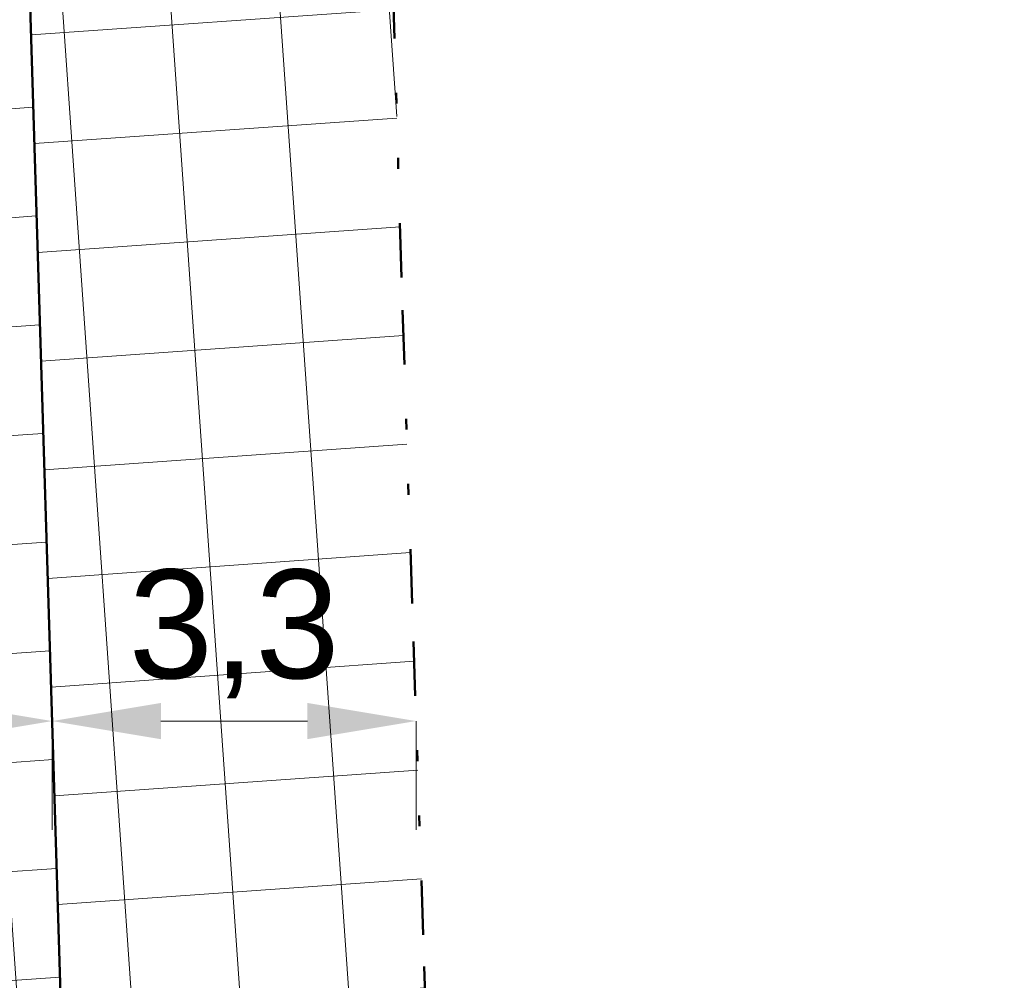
# Model space of a CAD drawing. Header units: metres. Extents: x 0 to 7425707, y -302 to 5720571.
# Tile 13 of 54: x 7425314 to 7425323, y 5720185 to 5720194. Entities that reach past the tile are written whole.
import ezdxf

# ---------------------------------------------------------------- set-up
doc = ezdxf.new("R2010")
doc.units = ezdxf.units.M
doc.header["$LTSCALE"] = 0.5
doc.header["$PDMODE"] = 33
doc.header["$PDSIZE"] = 0.3
doc.linetypes.add('1', pattern=[0])
doc.linetypes.add('13', pattern=[4, 1, -1, 0, -1, 0, -1])
doc.layers.get('Defpoints').update_dxf_attribs({"linetype": 'CONTINUOUS'})
for name, color, linetype, lineweight in [('granica_PD', 6, '13', 50), ('kraweznik', 1, '1', 50), ('nawierzchnie', 1, '1', 50)]:
    doc.layers.add(name, color=color, linetype=linetype, lineweight=lineweight)
doc.styles.add('PZT_1_500', font='arial.ttf')
doc.styles.get("Standard").update_dxf_attribs({"font": 'Simplex.SHX', "width": 0.75})
doc.dimstyles.new('PZT_1_500', dxfattribs={"dimtxt": 1, "dimasz": 1, "dimexe": 1, "dimexo": 2, "dimgap": 0.2, "dimtad": 1, "dimdec": 1, "dimzin": 1, "dimtxsty": 'PZT_1_500', "dimcen": 2.5, "dimclrd": 3, "dimclre": 3, "dimclrt": 3, "dimazin": 0, "dimtfac": 1, "dimtdec": 1, "dimtmove": 0, "dimatfit": 3, "dimfxl": 1, "dimfxlon": 1, "dimlwd": 18, "dimlwe": 18, "dimarcsym": 0})
doc.dimstyles.get("Standard").update_dxf_attribs({"dimtxt": 1, "dimasz": 1, "dimexe": 1, "dimexo": 1, "dimgap": 1, "dimtad": 1, "dimtxsty": 'Standard', "dimcen": 2.5, "dimadec": 0, "dimazin": 0, "dimtfac": 1, "dimtmove": 0, "dimatfit": 3, "dimfxl": 1, "dimarcsym": 0})
pattern_1 = [(183.9999999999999, (13119173.67277363, -1728945.125859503), (0.06975647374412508, -0.9975640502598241), []), (273.9999999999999, (13119173.67277363, -1728945.125859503), (0.9975640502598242, 0.06975647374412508), [])]

# ---------------------------------------------------------------- blocks, each defined once
blk = doc.blocks.new('*D863')
at = {"layer": 'Defpoints', "color": 0, "linetype": 'Continuous'}
for p in [(7425372.554372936, 5720507.935444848), (7425388.545578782, 5720507.922205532), (0, 0)]:
    blk.add_point(p, dxfattribs=at)
at = {"layer": 'kraweznik', "color": 0, "linetype": '1', "lineweight": -2}
for p, q in [((7425372.616872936, 5720507.935444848), (7425385.345578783, 5720507.935444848)), ((7425385.345578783, 5720507.935444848), (7425386.945578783, 5720507.922205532)), ((7425386.945578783, 5720507.922205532), (7425388.545578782, 5720507.922205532))]:
    blk.add_line(p, q, dxfattribs=at)
at = {"layer": 'kraweznik', "color": 0, "linetype": 'Continuous', "lineweight": 18, "insert": (7425391.278435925, 5720507.922205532), "char_height": 0.8, "attachment_point": 5}
blk.add_mtext('\\A1;5720507.94', dxfattribs=at)
blk = doc.blocks.new('*D859')
at = {"layer": 'Defpoints', "color": 0, "linetype": 'Continuous'}
for p in [(7425306.251033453, 5720539.769585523), (7425315.077735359, 5720539.753417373), (0, 0)]:
    blk.add_point(p, dxfattribs=at)
at = {"layer": 'kraweznik', "color": 0, "linetype": '1', "lineweight": -2}
for p, q in [((7425307.851033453, 5720539.769585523), (7425306.251033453, 5720539.769585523)), ((7425309.451033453, 5720539.753417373), (7425307.851033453, 5720539.769585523)), ((7425315.015235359, 5720539.753417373), (7425309.451033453, 5720539.753417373))]:
    blk.add_line(p, q, dxfattribs=at)
at = {"layer": 'kraweznik', "color": 0, "linetype": 'Continuous', "lineweight": 18, "insert": (7425303.532462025, 5720539.769585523), "char_height": 0.8, "attachment_point": 5}
blk.add_mtext('\\A1;5720539.75', dxfattribs=at)
blk = doc.blocks.new('*D862')
at = {"layer": 'Defpoints', "color": 0, "linetype": 'Continuous'}
for p in [(7425372.559194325, 5720507.932775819), (7425372.582062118, 5720499.480592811), (0, 0)]:
    blk.add_point(p, dxfattribs=at)
at = {"layer": 'kraweznik', "color": 0, "linetype": '1', "lineweight": -2}
for p, q in [((7425372.559194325, 5720507.870275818), (7425372.559194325, 5720502.680592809)), ((7425372.559194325, 5720502.680592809), (7425372.582062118, 5720501.080592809)), ((7425372.582062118, 5720501.080592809), (7425372.582062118, 5720499.48059281))]:
    blk.add_line(p, q, dxfattribs=at)
at = {"layer": 'kraweznik', "color": 0, "linetype": 'Continuous', "lineweight": 18, "insert": (7425372.582062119, 5720496.776307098), "char_height": 0.8, "attachment_point": 5, "rotation": 90}
blk.add_mtext('\\A1;7425372.56', dxfattribs=at)
blk = doc.blocks.new('*D858')
at = {"layer": 'Defpoints', "color": 0, "linetype": 'Continuous'}
for p in [(7425313.969569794, 5720548.331728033), (7425315.075, 5720539.82), (0, 0)]:
    blk.add_point(p, dxfattribs=at)
at = {"layer": 'kraweznik', "color": 0, "linetype": '1', "lineweight": -2}
for p, q in [((7425313.969569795, 5720546.731728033), (7425313.969569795, 5720548.331728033)), ((7425315.075000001, 5720545.131728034), (7425313.969569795, 5720546.731728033)), ((7425315.075000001, 5720539.8825), (7425315.075000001, 5720545.131728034))]:
    blk.add_line(p, q, dxfattribs=at)
at = {"layer": 'kraweznik', "color": 0, "linetype": 'Continuous', "lineweight": 18, "insert": (7425313.969569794, 5720550.993156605), "char_height": 0.8, "attachment_point": 5, "rotation": 90}
blk.add_mtext('\\A1;7425315.08', dxfattribs=at)
blk = doc.blocks.new('*D857')
at = {"layer": 'Defpoints', "color": 0, "linetype": 'Continuous'}
for p in [(7425346.473007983, 5720546.480174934), (7425346.451970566, 5720522.385237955), (0, 0)]:
    blk.add_point(p, dxfattribs=at)
at = {"layer": 'kraweznik', "color": 0, "linetype": '1', "lineweight": -2}
for p, q in [((7425346.473007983, 5720544.880174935), (7425346.473007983, 5720546.480174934)), ((7425346.451970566, 5720543.280174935), (7425346.473007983, 5720544.880174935)), ((7425346.451970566, 5720522.447737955), (7425346.451970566, 5720543.280174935))]:
    blk.add_line(p, q, dxfattribs=at)
at = {"layer": 'kraweznik', "color": 0, "linetype": 'Continuous', "lineweight": 18, "insert": (7425346.473007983, 5720549.198746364), "char_height": 0.8, "attachment_point": 5, "rotation": 90}
blk.add_mtext('\\A1;7425346.45', dxfattribs=at)
blk = doc.blocks.new('*D860')
at = {"layer": 'Defpoints', "color": 0, "linetype": 'Continuous'}
for p in [(7425356.386975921, 5720540.249969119), (7425356.378823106, 5720516.889921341), (0, 0)]:
    blk.add_point(p, dxfattribs=at)
at = {"layer": 'kraweznik', "color": 0, "linetype": '1', "lineweight": -2}
for p, q in [((7425356.386975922, 5720538.64996912), (7425356.386975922, 5720540.249969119)), ((7425356.378823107, 5720537.04996912), (7425356.386975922, 5720538.64996912)), ((7425356.378823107, 5720516.952421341), (7425356.378823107, 5720537.04996912))]:
    blk.add_line(p, q, dxfattribs=at)
at = {"layer": 'kraweznik', "color": 0, "linetype": 'Continuous', "lineweight": 18, "insert": (7425356.386975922, 5720542.968540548), "char_height": 0.8, "attachment_point": 5, "rotation": 90}
blk.add_mtext('\\A1;7425356.38', dxfattribs=at)
blk = doc.blocks.new('*D861')
at = {"layer": 'Defpoints', "color": 0, "linetype": 'Continuous'}
for p in [(7425370.754551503, 5720516.916875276), (7425356.378823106, 5720516.889921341), (0, 0)]:
    blk.add_point(p, dxfattribs=at)
at = {"layer": 'kraweznik', "color": 0, "linetype": '1', "lineweight": -2}
for p, q in [((7425367.554551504, 5720516.889921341), (7425369.154551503, 5720516.916875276)), ((7425369.154551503, 5720516.916875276), (7425370.754551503, 5720516.916875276)), ((7425356.441323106, 5720516.889921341), (7425367.554551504, 5720516.889921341))]:
    blk.add_line(p, q, dxfattribs=at)
at = {"layer": 'kraweznik', "color": 0, "linetype": 'Continuous', "lineweight": 18, "insert": (7425373.40169436, 5720516.916875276), "char_height": 0.8, "attachment_point": 5}
blk.add_mtext('\\A1;5720516.89', dxfattribs=at)
blk = doc.blocks.new('*D864')
at = {"layer": 'Defpoints', "color": 0, "linetype": 'Continuous'}
for p in [(7425346.451970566, 5720522.385237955), (7425363.295877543, 5720522.395926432), (0, 0)]:
    blk.add_point(p, dxfattribs=at)
at = {"layer": 'kraweznik', "color": 0, "linetype": '1', "lineweight": -2}
for p, q in [((7425346.514470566, 5720522.385237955), (7425360.095877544, 5720522.385237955)), ((7425360.095877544, 5720522.385237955), (7425361.695877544, 5720522.395926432)), ((7425361.695877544, 5720522.395926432), (7425363.295877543, 5720522.395926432))]:
    blk.add_line(p, q, dxfattribs=at)
at = {"layer": 'kraweznik', "color": 0, "linetype": 'Continuous', "lineweight": 18, "insert": (7425366.000163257, 5720522.395926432), "char_height": 0.8, "attachment_point": 5}
blk.add_mtext('\\A1;5720522.39', dxfattribs=at)
blk = doc.blocks.new('*D869')
at = {"layer": 'Defpoints', "color": 0, "linetype": 'Continuous'}
for p in [(7425336.114060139, 5720464.764429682), (7425336.12883756, 5720452.838026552), (0, 0)]:
    blk.add_point(p, dxfattribs=at)
at = {"layer": 'kraweznik', "color": 0, "linetype": '1', "lineweight": -2}
for p, q in [((7425336.114060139, 5720464.701929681), (7425336.114060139, 5720456.03802655)), ((7425336.114060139, 5720456.03802655), (7425336.12883756, 5720454.43802655)), ((7425336.12883756, 5720454.43802655), (7425336.12883756, 5720452.838026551))]:
    blk.add_line(p, q, dxfattribs=at)
at = {"layer": 'kraweznik', "color": 0, "linetype": 'Continuous', "lineweight": 18, "insert": (7425336.128837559, 5720450.30516941), "char_height": 0.8, "attachment_point": 5, "rotation": 90}
blk.add_mtext('\\A1;7425336.11', dxfattribs=at)
blk = doc.blocks.new('*D872')
at = {"layer": 'Defpoints', "color": 0, "linetype": 'Continuous'}
for p in [(7425376.737231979, 5720465.473938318), (7425357.966834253, 5720465.438905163), (0, 0)]:
    blk.add_point(p, dxfattribs=at)
at = {"layer": 'kraweznik', "color": 0, "linetype": '1', "lineweight": -2}
for p, q in [((7425373.53723198, 5720465.438905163), (7425375.13723198, 5720465.473938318)), ((7425375.13723198, 5720465.473938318), (7425376.737231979, 5720465.473938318)), ((7425358.029334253, 5720465.438905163), (7425373.53723198, 5720465.438905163))]:
    blk.add_line(p, q, dxfattribs=at)
at = {"layer": 'kraweznik', "color": 0, "linetype": 'Continuous', "lineweight": 18, "insert": (7425379.470089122, 5720465.473938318), "char_height": 0.8, "attachment_point": 5}
blk.add_mtext('\\A1;5720465.44', dxfattribs=at)
blk = doc.blocks.new('*D873')
at = {"layer": 'Defpoints', "color": 0, "linetype": 'Continuous'}
for p in [(7425357.966834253, 5720465.438905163), (7425357.973941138, 5720452.683006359), (0, 0)]:
    blk.add_point(p, dxfattribs=at)
at = {"layer": 'kraweznik', "color": 0, "linetype": '1', "lineweight": -2}
for p, q in [((7425357.966834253, 5720465.376405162), (7425357.966834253, 5720455.883006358)), ((7425357.966834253, 5720455.883006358), (7425357.973941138, 5720454.283006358)), ((7425357.973941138, 5720454.283006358), (7425357.973941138, 5720452.683006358))]:
    blk.add_line(p, q, dxfattribs=at)
at = {"layer": 'kraweznik', "color": 0, "linetype": 'Continuous', "lineweight": 18, "insert": (7425357.973941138, 5720449.964434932), "char_height": 0.8, "attachment_point": 5, "rotation": 90}
blk.add_mtext('\\A1;7425357.97', dxfattribs=at)
blk = doc.blocks.new('*D876')
at = {"layer": 'Defpoints', "color": 0, "linetype": 'Continuous'}
for p in [(7425336.114060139, 5720464.764429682), (7425332.225299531, 5720463.806868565), (0, 0)]:
    blk.add_point(p, dxfattribs=at)
at = {"layer": 'kraweznik', "color": 0, "linetype": '1', "lineweight": -2}
for p, q in [((7425334.51406014, 5720464.764429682), (7425333.82529953, 5720463.806868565)), ((7425336.051560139, 5720464.764429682), (7425334.51406014, 5720464.764429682)), ((7425333.82529953, 5720463.806868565), (7425332.225299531, 5720463.806868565))]:
    blk.add_line(p, q, dxfattribs=at)
at = {"layer": 'kraweznik', "color": 0, "linetype": 'Continuous', "lineweight": 18, "insert": (7425329.521013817, 5720463.806868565), "char_height": 0.8, "attachment_point": 5}
blk.add_mtext('\\A1;5720464.76', dxfattribs=at)
blk = doc.blocks.new('*D879')
at = {"layer": 'Defpoints', "color": 0, "linetype": 'Continuous'}
for p in [(7425334.975484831, 5720501.653878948), (7425325.676428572, 5720501.48), (0, 0)]:
    blk.add_point(p, dxfattribs=at)
at = {"layer": 'kraweznik', "color": 0, "linetype": '1', "lineweight": -2}
for p, q in [((7425328.876428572, 5720501.653878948), (7425327.276428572, 5720501.48)), ((7425334.912984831, 5720501.653878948), (7425328.876428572, 5720501.653878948)), ((7425327.276428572, 5720501.48), (7425325.676428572, 5720501.48))]:
    blk.add_line(p, q, dxfattribs=at)
at = {"layer": 'kraweznik', "color": 0, "linetype": 'Continuous', "lineweight": 18, "insert": (7425323.015000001, 5720501.48), "char_height": 0.8, "attachment_point": 5}
blk.add_mtext('\\A1;5720501.65', dxfattribs=at)
blk = doc.blocks.new('*D880')
at = {"layer": 'Defpoints', "color": 0, "linetype": 'Continuous'}
for p in [(7425335.050665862, 5720552.379151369), (7425334.975484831, 5720501.653878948), (0, 0)]:
    blk.add_point(p, dxfattribs=at)
at = {"layer": 'kraweznik', "color": 0, "linetype": '1', "lineweight": -2}
for p, q in [((7425335.050665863, 5720550.779151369), (7425335.050665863, 5720552.379151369)), ((7425334.975484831, 5720549.179151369), (7425335.050665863, 5720550.779151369)), ((7425334.975484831, 5720501.716378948), (7425334.975484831, 5720549.179151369))]:
    blk.add_line(p, q, dxfattribs=at)
at = {"layer": 'kraweznik', "color": 0, "linetype": 'Continuous', "lineweight": 18, "insert": (7425335.050665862, 5720555.097722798), "char_height": 0.8, "attachment_point": 5, "rotation": 90}
blk.add_mtext('\\A1;7425334.98', dxfattribs=at)
blk = doc.blocks.new('*D881')
at = {"layer": 'Defpoints', "color": 0, "linetype": 'Continuous'}
for p in [(7425329.51811843, 5720503.858764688), (7425335.962379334, 5720503.436625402), (0, 0)]:
    blk.add_point(p, dxfattribs=at)
at = {"layer": 'kraweznik', "color": 0, "linetype": '1', "lineweight": -2}
for p, q in [((7425331.11811843, 5720503.858764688), (7425329.51811843, 5720503.858764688)), ((7425332.718118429, 5720503.436625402), (7425331.11811843, 5720503.858764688)), ((7425335.899879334, 5720503.436625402), (7425332.718118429, 5720503.436625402))]:
    blk.add_line(p, q, dxfattribs=at)
at = {"layer": 'kraweznik', "color": 0, "linetype": 'Continuous', "lineweight": 18, "insert": (7425326.785261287, 5720503.858764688), "char_height": 0.8, "attachment_point": 5}
blk.add_mtext('\\A1;5720503.44', dxfattribs=at)
blk = doc.blocks.new('*D882')
at = {"layer": 'Defpoints', "color": 0, "linetype": 'Continuous'}
for p in [(7425336.10176161, 5720552.229203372), (7425335.962379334, 5720503.436625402), (0, 0)]:
    blk.add_point(p, dxfattribs=at)
at = {"layer": 'kraweznik', "color": 0, "linetype": '1', "lineweight": -2}
for p, q in [((7425336.101761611, 5720550.629203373), (7425336.101761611, 5720552.229203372)), ((7425335.962379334, 5720549.029203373), (7425336.101761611, 5720550.629203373)), ((7425335.962379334, 5720503.499125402), (7425335.962379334, 5720549.029203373))]:
    blk.add_line(p, q, dxfattribs=at)
at = {"layer": 'kraweznik', "color": 0, "linetype": 'Continuous', "lineweight": 18, "insert": (7425336.101761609, 5720554.933489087), "char_height": 0.8, "attachment_point": 5, "rotation": 90}
blk.add_mtext('\\A1;7425335.96', dxfattribs=at)
blk = doc.blocks.new('*D960')
at = {"layer": 'Defpoints', "color": 0, "linetype": 'Continuous'}
for p in [(7425372.554372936, 5720205.677059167), (7425383.121601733, 5720205.677059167), (0, -302.2583856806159)]:
    blk.add_point(p, dxfattribs=at)
at = {"layer": 'kraweznik', "color": 0, "linetype": '1', "lineweight": -2}
blk.add_line((7425372.616872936, 5720205.677059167), (7425383.121601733, 5720205.677059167), dxfattribs=at)
at = {"layer": 'kraweznik', "color": 0, "linetype": 'Continuous', "lineweight": 18, "insert": (7425385.854458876, 5720205.677059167), "char_height": 0.8, "attachment_point": 5}
blk.add_mtext('\\A1;5720507.94', dxfattribs=at)
blk = doc.blocks.new('*D961')
at = {"layer": 'Defpoints', "color": 0, "linetype": 'Continuous'}
for p in [(7425306.251033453, 5720237.511199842), (7425315.077735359, 5720237.495031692), (0, -302.2583856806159)]:
    blk.add_point(p, dxfattribs=at)
at = {"layer": 'kraweznik', "color": 0, "linetype": '1', "lineweight": -2}
for p, q in [((7425307.851033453, 5720237.511199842), (7425306.251033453, 5720237.511199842)), ((7425309.451033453, 5720237.495031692), (7425307.851033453, 5720237.511199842)), ((7425315.015235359, 5720237.495031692), (7425309.451033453, 5720237.495031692))]:
    blk.add_line(p, q, dxfattribs=at)
at = {"layer": 'kraweznik', "color": 0, "linetype": 'Continuous', "lineweight": 18, "insert": (7425303.532462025, 5720237.511199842), "char_height": 0.8, "attachment_point": 5}
blk.add_mtext('\\A1;5720539.75', dxfattribs=at)
blk = doc.blocks.new('*D962')
at = {"layer": 'Defpoints', "color": 0, "linetype": 'Continuous'}
for p in [(7425372.559194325, 5720205.674390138), (7425372.582062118, 5720197.22220713), (0, -302.2583856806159)]:
    blk.add_point(p, dxfattribs=at)
at = {"layer": 'kraweznik', "color": 0, "linetype": '1', "lineweight": -2}
for p, q in [((7425372.559194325, 5720205.611890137), (7425372.559194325, 5720200.422207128)), ((7425372.559194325, 5720200.422207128), (7425372.582062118, 5720198.822207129)), ((7425372.582062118, 5720198.822207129), (7425372.582062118, 5720197.222207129))]:
    blk.add_line(p, q, dxfattribs=at)
at = {"layer": 'kraweznik', "color": 0, "linetype": 'Continuous', "lineweight": 18, "insert": (7425372.582062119, 5720194.517921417), "char_height": 0.8, "attachment_point": 5, "rotation": 90}
blk.add_mtext('\\A1;7425372.56', dxfattribs=at)
blk = doc.blocks.new('*D963')
at = {"layer": 'Defpoints', "color": 0, "linetype": 'Continuous'}
for p in [(7425313.969569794, 5720246.073342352), (7425315.075, 5720237.56161432), (0, -302.2583856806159)]:
    blk.add_point(p, dxfattribs=at)
at = {"layer": 'kraweznik', "color": 0, "linetype": '1', "lineweight": -2}
for p, q in [((7425313.969569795, 5720244.473342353), (7425313.969569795, 5720246.073342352)), ((7425315.075000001, 5720242.873342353), (7425313.969569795, 5720244.473342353)), ((7425315.075000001, 5720237.62411432), (7425315.075000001, 5720242.873342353))]:
    blk.add_line(p, q, dxfattribs=at)
at = {"layer": 'kraweznik', "color": 0, "linetype": 'Continuous', "lineweight": 18, "insert": (7425313.969569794, 5720248.734770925), "char_height": 0.8, "attachment_point": 5, "rotation": 90}
blk.add_mtext('\\A1;7425315.08', dxfattribs=at)
blk = doc.blocks.new('*D966')
at = {"layer": 'Defpoints', "color": 0, "linetype": 'Continuous'}
for p in [(7425346.473007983, 5720244.221789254), (7425346.451970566, 5720220.126852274), (0, -302.2583856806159)]:
    blk.add_point(p, dxfattribs=at)
at = {"layer": 'kraweznik', "color": 0, "linetype": '1', "lineweight": -2}
for p, q in [((7425346.473007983, 5720242.621789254), (7425346.473007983, 5720244.221789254)), ((7425346.451970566, 5720241.021789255), (7425346.473007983, 5720242.621789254)), ((7425346.451970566, 5720220.189352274), (7425346.451970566, 5720241.021789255))]:
    blk.add_line(p, q, dxfattribs=at)
at = {"layer": 'kraweznik', "color": 0, "linetype": 'Continuous', "lineweight": 18, "insert": (7425346.473007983, 5720246.940360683), "char_height": 0.8, "attachment_point": 5, "rotation": 90}
blk.add_mtext('\\A1;7425346.45', dxfattribs=at)
blk = doc.blocks.new('*D967')
at = {"layer": 'Defpoints', "color": 0, "linetype": 'Continuous'}
for p in [(7425356.386975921, 5720237.991583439), (7425356.378823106, 5720214.63153566), (0, -302.2583856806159)]:
    blk.add_point(p, dxfattribs=at)
at = {"layer": 'kraweznik', "color": 0, "linetype": '1', "lineweight": -2}
for p, q in [((7425356.386975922, 5720236.391583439), (7425356.386975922, 5720237.991583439)), ((7425356.378823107, 5720234.791583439), (7425356.386975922, 5720236.391583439)), ((7425356.378823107, 5720214.69403566), (7425356.378823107, 5720234.791583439))]:
    blk.add_line(p, q, dxfattribs=at)
at = {"layer": 'kraweznik', "color": 0, "linetype": 'Continuous', "lineweight": 18, "insert": (7425356.386975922, 5720240.710154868), "char_height": 0.8, "attachment_point": 5, "rotation": 90}
blk.add_mtext('\\A1;7425356.38', dxfattribs=at)
blk = doc.blocks.new('*D968')
at = {"layer": 'Defpoints', "color": 0, "linetype": 'Continuous'}
for p in [(7425356.378823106, 5720214.63153566), (7425370.754551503, 5720214.658489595), (0, -302.2583856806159)]:
    blk.add_point(p, dxfattribs=at)
at = {"layer": 'kraweznik', "color": 0, "linetype": '1', "lineweight": -2}
for p, q in [((7425356.441323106, 5720214.63153566), (7425367.554551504, 5720214.63153566)), ((7425367.554551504, 5720214.63153566), (7425369.154551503, 5720214.658489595)), ((7425369.154551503, 5720214.658489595), (7425370.754551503, 5720214.658489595))]:
    blk.add_line(p, q, dxfattribs=at)
at = {"layer": 'kraweznik', "color": 0, "linetype": 'Continuous', "lineweight": 18, "insert": (7425373.40169436, 5720214.658489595), "char_height": 0.8, "attachment_point": 5}
blk.add_mtext('\\A1;5720516.89', dxfattribs=at)
blk = doc.blocks.new('*D969')
at = {"layer": 'Defpoints', "color": 0, "linetype": 'Continuous'}
for p in [(7425363.295877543, 5720220.137540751), (7425346.451970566, 5720220.126852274), (0, -302.2583856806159)]:
    blk.add_point(p, dxfattribs=at)
at = {"layer": 'kraweznik', "color": 0, "linetype": '1', "lineweight": -2}
for p, q in [((7425360.095877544, 5720220.126852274), (7425361.695877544, 5720220.137540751)), ((7425361.695877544, 5720220.137540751), (7425363.295877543, 5720220.137540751)), ((7425346.514470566, 5720220.126852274), (7425360.095877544, 5720220.126852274))]:
    blk.add_line(p, q, dxfattribs=at)
at = {"layer": 'kraweznik', "color": 0, "linetype": 'Continuous', "lineweight": 18, "insert": (7425366.000163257, 5720220.137540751), "char_height": 0.8, "attachment_point": 5}
blk.add_mtext('\\A1;5720522.39', dxfattribs=at)
blk = doc.blocks.new('*D978')
at = {"layer": 'Defpoints', "color": 0, "linetype": 'Continuous'}
for p in [(7425334.975484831, 5720199.395493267), (7425325.676428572, 5720199.22161432), (0, -302.2583856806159)]:
    blk.add_point(p, dxfattribs=at)
at = {"layer": 'kraweznik', "color": 0, "linetype": '1', "lineweight": -2}
for p, q in [((7425328.876428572, 5720199.395493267), (7425327.276428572, 5720199.22161432)), ((7425334.912984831, 5720199.395493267), (7425328.876428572, 5720199.395493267)), ((7425327.276428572, 5720199.22161432), (7425325.676428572, 5720199.22161432))]:
    blk.add_line(p, q, dxfattribs=at)
at = {"layer": 'kraweznik', "color": 0, "linetype": 'Continuous', "lineweight": 18, "insert": (7425323.015000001, 5720199.22161432), "char_height": 0.8, "attachment_point": 5}
blk.add_mtext('\\A1;5720501.65', dxfattribs=at)
blk = doc.blocks.new('*D979')
at = {"layer": 'Defpoints', "color": 0, "linetype": 'Continuous'}
for p in [(7425335.050665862, 5720250.120765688), (7425334.975484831, 5720199.395493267), (0, -302.2583856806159)]:
    blk.add_point(p, dxfattribs=at)
at = {"layer": 'kraweznik', "color": 0, "linetype": '1', "lineweight": -2}
for p, q in [((7425335.050665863, 5720248.520765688), (7425335.050665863, 5720250.120765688)), ((7425334.975484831, 5720246.920765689), (7425335.050665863, 5720248.520765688)), ((7425334.975484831, 5720199.457993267), (7425334.975484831, 5720246.920765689))]:
    blk.add_line(p, q, dxfattribs=at)
at = {"layer": 'kraweznik', "color": 0, "linetype": 'Continuous', "lineweight": 18, "insert": (7425335.050665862, 5720252.839337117), "char_height": 0.8, "attachment_point": 5, "rotation": 90}
blk.add_mtext('\\A1;7425334.98', dxfattribs=at)
blk = doc.blocks.new('*D980')
at = {"layer": 'Defpoints', "color": 0, "linetype": 'Continuous'}
for p in [(7425329.51811843, 5720201.600379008), (7425335.962379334, 5720201.178239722), (0, -302.2583856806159)]:
    blk.add_point(p, dxfattribs=at)
at = {"layer": 'kraweznik', "color": 0, "linetype": '1', "lineweight": -2}
for p, q in [((7425331.11811843, 5720201.600379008), (7425329.51811843, 5720201.600379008)), ((7425332.718118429, 5720201.178239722), (7425331.11811843, 5720201.600379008)), ((7425335.899879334, 5720201.178239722), (7425332.718118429, 5720201.178239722))]:
    blk.add_line(p, q, dxfattribs=at)
at = {"layer": 'kraweznik', "color": 0, "linetype": 'Continuous', "lineweight": 18, "insert": (7425326.785261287, 5720201.600379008), "char_height": 0.8, "attachment_point": 5}
blk.add_mtext('\\A1;5720503.44', dxfattribs=at)
blk = doc.blocks.new('*D981')
at = {"layer": 'Defpoints', "color": 0, "linetype": 'Continuous'}
for p in [(7425336.10176161, 5720249.970817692), (7425335.962379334, 5720201.178239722), (0, -302.2583856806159)]:
    blk.add_point(p, dxfattribs=at)
at = {"layer": 'kraweznik', "color": 0, "linetype": '1', "lineweight": -2}
for p, q in [((7425336.101761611, 5720248.370817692), (7425336.101761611, 5720249.970817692)), ((7425335.962379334, 5720246.770817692), (7425336.101761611, 5720248.370817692)), ((7425335.962379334, 5720201.240739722), (7425335.962379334, 5720246.770817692))]:
    blk.add_line(p, q, dxfattribs=at)
at = {"layer": 'kraweznik', "color": 0, "linetype": 'Continuous', "lineweight": 18, "insert": (7425336.101761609, 5720252.675103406), "char_height": 0.8, "attachment_point": 5, "rotation": 90}
blk.add_mtext('\\A1;7425335.96', dxfattribs=at)
blk = doc.blocks.new('*D983')
at = {"layer": 'Defpoints', "color": 0, "linetype": 'Continuous'}
for p in [(7425409.379861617, 5720202.7007731), (7425405.45681258, 5720201.682349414), (1199854.95897367, 924045.1440057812)]:
    blk.add_point(p, dxfattribs=at)
at = {"layer": 'kraweznik', "color": 0, "linetype": '1', "lineweight": -2}
for p, q in [((7425407.05681258, 5720201.682349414), (7425407.779861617, 5720202.7007731)), ((7425407.779861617, 5720202.7007731), (7425409.379861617, 5720202.7007731)), ((7425405.51931258, 5720201.682349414), (7425407.05681258, 5720201.682349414))]:
    blk.add_line(p, q, dxfattribs=at)
at = {"layer": 'kraweznik', "color": 0, "linetype": 'Continuous', "lineweight": 18, "insert": (7425411.669861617, 5720202.7007731), "char_height": 0.8, "attachment_point": 5}
blk.add_mtext('\\A1;\\A1;00000000', dxfattribs=at)
blk = doc.blocks.new('*D997')
at = {"layer": 'Defpoints', "color": 0, "linetype": 'Continuous'}
for p in [(7425313.996423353, 5720187.391523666), (7425313.996423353, 5720187.380840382), (7425309.536704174, 5720186.017010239)]:
    blk.add_point(p, dxfattribs=at)
at = {"layer": 'kraweznik', "color": 3, "linetype": 'Continuous', "lineweight": 18}
for p, q in [((7425309.536704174, 5720187.380840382), (7425309.536704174, 5720188.380840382)), ((7425310.536704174, 5720187.380840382), (7425312.996423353, 5720187.380840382)), ((7425313.996423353, 5720187.380840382), (7425313.996423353, 5720186.380840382))]:
    blk.add_line(p, q, dxfattribs=at)
at = {"layer": 'kraweznik', "color": 3, "linetype": 'Continuous'}
for points in [[(7425310.536704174, 5720187.547507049), (7425310.536704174, 5720187.214173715), (7425309.536704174, 5720187.380840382)], [(7425312.996423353, 5720187.214173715), (7425312.996423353, 5720187.547507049), (7425313.996423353, 5720187.380840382)]]:
    blk.add_solid(points, dxfattribs=at)
at = {"layer": 'kraweznik', "color": 3, "linetype": 'Continuous', "insert": (7425311.766563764, 5720188.179748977), "char_height": 1, "attachment_point": 5, "style": 'PZT_1_500'}
blk.add_mtext('4,5', dxfattribs=at)
blk = doc.blocks.new('*D998')
at = {"layer": 'Defpoints', "color": 0, "linetype": 'Continuous'}
for p in [(7425313.996423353, 5720187.391523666), (7425317.343993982, 5720187.394194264), (7425317.343993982, 5720187.380840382)]:
    blk.add_point(p, dxfattribs=at)
at = {"layer": 'kraweznik', "color": 3, "linetype": 'Continuous', "lineweight": 18}
for p, q in [((7425313.996423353, 5720187.380840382), (7425313.996423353, 5720186.380840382)), ((7425314.996423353, 5720187.380840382), (7425316.343993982, 5720187.380840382)), ((7425317.343993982, 5720187.380840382), (7425317.343993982, 5720186.380840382))]:
    blk.add_line(p, q, dxfattribs=at)
at = {"layer": 'kraweznik', "color": 3, "linetype": 'Continuous'}
for points in [[(7425314.996423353, 5720187.547507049), (7425314.996423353, 5720187.214173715), (7425313.996423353, 5720187.380840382)], [(7425316.343993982, 5720187.214173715), (7425316.343993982, 5720187.547507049), (7425317.343993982, 5720187.380840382)]]:
    blk.add_solid(points, dxfattribs=at)
at = {"layer": 'kraweznik', "color": 3, "linetype": 'Continuous', "insert": (7425315.670208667, 5720188.181795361), "char_height": 1, "attachment_point": 5, "style": 'PZT_1_500'}
blk.add_mtext('3,3', dxfattribs=at)
blk = doc.blocks.new('*D1088')
at = {"layer": 'Defpoints', "color": 0, "linetype": 'Continuous'}
for p in [(7425420.151012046, 5720542.228658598), (7425416.22796301, 5720541.210234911), (1199865.7301241, 924384.6718912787)]:
    blk.add_point(p, dxfattribs=at)
at = {"layer": 'kraweznik', "color": 0, "linetype": '1', "lineweight": -2}
for p, q in [((7425417.827963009, 5720541.210234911), (7425418.551012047, 5720542.228658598)), ((7425418.551012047, 5720542.228658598), (7425420.151012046, 5720542.228658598)), ((7425416.29046301, 5720541.210234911), (7425417.827963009, 5720541.210234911))]:
    blk.add_line(p, q, dxfattribs=at)
at = {"layer": 'kraweznik', "color": 0, "linetype": 'Continuous', "lineweight": 18, "insert": (7425422.441012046, 5720542.228658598), "char_height": 0.8, "attachment_point": 5}
blk.add_mtext('\\A1;\\A1;00000000', dxfattribs=at)

msp = doc.modelspace()

# ---------------------------------------------------------------- hatches: boundary and pattern name
at = {"layer": 'nawierzchnie', "lineweight": 20}
h = msp.add_hatch(dxfattribs=at)
h.set_pattern_fill('ANSI37', color=1, scale=8, angle=139, style=0)
h.set_pattern_definition([(183.9999999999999, (13119173.67634807, -1729560.951706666), (0.06975647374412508, -0.9975640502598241), []), (273.9999999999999, (13119173.67634807, -1729560.951706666), (0.9975640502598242, 0.06975647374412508), [])])
h.paths.add_polyline_path([(7425315.924996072, 5720218.452382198), (7425318.78, 5720218.48161432), (7425323.08, 5720218.48161432), (7425327.18, 5720218.47161432), (7425331.18, 5720218.48161432), (7425335.405000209, 5720218.471788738, -0.4135319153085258), (7425335.48, 5720218.546614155), (7425335.48, 5720221.148959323, -0.5522863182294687), (7425337.334122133, 5720222.316816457), (7425324.151201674, 5720229.614630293, -0.03921733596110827), (7425324.144724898, 5720229.604829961, -0.6997802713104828), (7425323.448357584, 5720227.276555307, -1.014607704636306), (7425323.298391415, 5720227.274227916), (7425315.569167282, 5720227.266353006, -0.4027417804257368), (7425315.49719248, 5720227.191337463), (7425315.84697485, 5720218.52655312, -0.4230590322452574), (7425315.924996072, 5720218.452382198)], is_closed=False)
h.paths.add_polyline_path([(7425333.704545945, 5720167.609145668, -0.9937692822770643), (7425333.700855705, 5720167.759097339), (7425332.892483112, 5720193.950091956), (7425332.888094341, 5720194.092286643), (7425332.834485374, 5720195.829198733, 0.1648739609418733), (7425332.160175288, 5720197.633437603), (7425329.406702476, 5720197.548452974), (7425329.41, 5720197.44161432), (7425329.5, 5720194.241614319), (7425329.59, 5720191.261614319), (7425329.69, 5720188.241614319), (7425329.77, 5720185.22161432), (7425329.86, 5720182.23161432), (7425329.95, 5720179.201614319), (7425330.05, 5720176.22161432), (7425330.13, 5720173.27161432), (7425330.22, 5720170.251614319), (7425330.32, 5720167.10161432), (7425330.340177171, 5720166.447880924), (7425330.395493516, 5720164.655650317, -0.4142135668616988), (7425330.472771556, 5720164.582999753), (7425330.797146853, 5720164.593011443, 0.4069098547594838), (7425333.704545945, 5720167.609145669)], is_closed=False)
h.paths.add_polyline_path([(7425314.543746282, 5720171.627151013), (7425317.741455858, 5720171.702121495, -0.4718710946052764), (7425317.829074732, 5720171.777806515), (7425317.79, 5720173.071614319), (7425317.785565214, 5720173.224368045), (7425317.7, 5720176.171614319), (7425317.6, 5720179.121614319), (7425317.42, 5720185.121614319), (7425317.32, 5720188.111614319), (7425317.22, 5720191.161614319), (7425317.130926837, 5720194.130719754), (7425317.13, 5720194.161614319), (7425317.063567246, 5720196.449853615, -0.6916371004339), (7425316.931117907, 5720196.496284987), (7425314.034220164, 5720196.428367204, -0.5317603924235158), (7425313.93277173, 5720196.356435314, 0.09504592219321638), (7425313.754174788, 5720195.24029402), (7425314.481921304, 5720171.661556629, -0.2506634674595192), (7425314.543746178, 5720171.627151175)], is_closed=False)
h.paths.add_polyline_path([(7425314.325883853, 5720195.490719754), (7425318.154455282, 5720195.490719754), (7425318.154455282, 5720193.730719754), (7425314.325883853, 5720193.730719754)], flags=9)
h.paths.add_polyline_path([(7425315.392746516, 5720174.584368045), (7425319.221317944, 5720174.584368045), (7425319.221317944, 5720172.824368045), (7425315.392746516, 5720172.824368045)], flags=9)
h.paths.add_polyline_path([(7425308.298074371, 5720205.947390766), (7425309.009037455, 5720202.671194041, -0.4688386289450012), (7425309.0999072, 5720202.600213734), (7425332.910090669, 5720203.335103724, 0.2645105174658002), (7425335.442210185, 5720204.880709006), (7425335.944799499, 5720205.788596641), (7425335.56, 5720206.001614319), (7425331.42, 5720206.011614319), (7425327.28, 5720206.011614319), (7425323.06, 5720206.031614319), (7425318.76, 5720206.031614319), (7425314.46, 5720206.041614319), (7425310.06, 5720206.051614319), (7425308.348654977, 5720206.055392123, -0.4948919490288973), (7425308.298074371, 5720205.947390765)], is_closed=False)
h.paths.add_polyline_path([(7425319.042446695, 5720226.681510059), (7425322.271018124, 5720226.681510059), (7425322.271018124, 5720224.921510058), (7425319.042446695, 5720224.921510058)], flags=24)
h.paths.add_polyline_path([(7425331.234647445, 5720221.379392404), (7425334.463218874, 5720221.379392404), (7425334.463218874, 5720219.619392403), (7425331.234647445, 5720219.619392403)], flags=24)
h.paths.add_polyline_path([(7425330.573797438, 5720175.723332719), (7425332.888520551, 5720175.794775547), (7425332.956449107, 5720173.593913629), (7425330.641725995, 5720173.522470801)], flags=24)
h.paths.add_polyline_path([(7425329.780543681, 5720167.807880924), (7425333.066257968, 5720167.807880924), (7425333.066257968, 5720166.047880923), (7425329.780543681, 5720166.047880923)], flags=24)
h.paths.add_polyline_path([(7425329.409384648, 5720194.509705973), (7425332.666527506, 5720194.509705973), (7425332.666527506, 5720192.749705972), (7425329.409384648, 5720192.749705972)], flags=24)
h.paths.add_polyline_path([(7425314.510249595, 5720189.282750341), (7425316.83016774, 5720189.282750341), (7425316.83016774, 5720187.080840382), (7425314.510249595, 5720187.080840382)], flags=24)
h.paths.add_polyline_path([(7425310.109751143, 5720204.79503638), (7425313.338322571, 5720204.79503638), (7425313.338322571, 5720203.035036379), (7425310.109751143, 5720203.035036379)], flags=24)
at = {"layer": 'nawierzchnie', "lineweight": 20, "true_color": 0x2495ff}
h = msp.add_hatch(dxfattribs=at)
h.set_pattern_fill('ANSI37', color=150, scale=8, angle=139, style=0)
h.set_pattern_definition(pattern_1)
h.paths.add_polyline_path([(7425340.364660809, 5720213.779097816), (7425335.438635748, 5720204.880625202, -0.2645105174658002), (7425332.906516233, 5720203.335019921), (7425309.021368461, 5720202.597816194), (7425309.08314122, 5720200.596399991), (7425309.980565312, 5720171.520167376), (7425310.121426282, 5720166.956320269, 0.4142135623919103), (7425317.849230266, 5720159.691263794), (7425352.785170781, 5720160.769544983, 0.1493123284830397), (7425356.934262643, 5720162.178157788), (7425356.79, 5720166.001614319), (7425359.725387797, 5720166.070915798, 0.08215343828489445), (7425360.050227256, 5720168.497348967), (7425358.999236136, 5720202.549100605, -0.5816396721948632), (7425365.67654447, 5720206.624928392), (7425338.021256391, 5720221.934369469, -0.414213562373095), (7425340.364660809, 5720213.779097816)], is_closed=False)
h.paths.add_polyline_path([(7425330.793572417, 5720164.592927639), (7425317.710406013, 5720164.18912193, -0.4142135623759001), (7425314.619284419, 5720167.095144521), (7425313.750600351, 5720195.240210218, -0.4142135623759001), (7425316.656622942, 5720198.331331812), (7425329.739789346, 5720198.735137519, -0.4142135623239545), (7425332.830910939, 5720195.829114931), (7425333.699595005, 5720167.684049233, -0.41421356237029), (7425330.793572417, 5720164.59292764)], is_closed=False, flags=16)
h.paths.add_polyline_path([(7425354.952021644, 5720187.809576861), (7425355.139962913, 5720181.720344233), (7425355.55236912, 5720168.358524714, -0.4142135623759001), (7425352.646346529, 5720165.26740312), (7425341.288574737, 5720164.916850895, -0.4142135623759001), (7425338.197453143, 5720167.822873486), (7425337.784835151, 5720181.191554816), (7425337.595031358, 5720187.341132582), (7425337.290894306, 5720197.195068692, -0.1349206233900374), (7425338.038700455, 5720200.286101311), (7425343.121106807, 5720209.467064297, -0.7608292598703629), (7425354.366890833, 5720206.767614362), (7425354.952021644, 5720187.809576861)], is_closed=False, flags=16)
h = msp.add_hatch(dxfattribs=at)
h.set_pattern_fill('ANSI37', color=150, scale=8, angle=139, style=0)
h.set_pattern_definition(pattern_1)
h.paths.add_polyline_path([(7425340.364660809, 5720213.779097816), (7425335.438635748, 5720204.880625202, -0.2645105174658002), (7425332.906516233, 5720203.335019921), (7425309.021368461, 5720202.597816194), (7425309.08314122, 5720200.596399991), (7425309.980565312, 5720171.520167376), (7425310.121426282, 5720166.956320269, 0.4142135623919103), (7425317.849230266, 5720159.691263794), (7425352.785170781, 5720160.769544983, 0.1493123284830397), (7425356.934262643, 5720162.178157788), (7425356.79, 5720166.001614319), (7425359.725387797, 5720166.070915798, 0.08215343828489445), (7425360.050227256, 5720168.497348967), (7425358.999236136, 5720202.549100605, -0.5816396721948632), (7425365.67654447, 5720206.624928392), (7425338.021256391, 5720221.934369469, -0.414213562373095), (7425340.364660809, 5720213.779097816)], is_closed=False)
h.paths.add_polyline_path([(7425330.793572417, 5720164.592927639), (7425317.710406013, 5720164.18912193, -0.4142135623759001), (7425314.619284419, 5720167.095144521), (7425313.750600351, 5720195.240210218, -0.4142135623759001), (7425316.656622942, 5720198.331331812), (7425329.739789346, 5720198.735137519, -0.4142135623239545), (7425332.830910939, 5720195.829114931), (7425333.699595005, 5720167.684049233, -0.41421356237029), (7425330.793572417, 5720164.59292764)], is_closed=False, flags=16)
h.paths.add_polyline_path([(7425354.952021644, 5720187.809576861), (7425355.139962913, 5720181.720344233), (7425355.55236912, 5720168.358524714, -0.4142135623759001), (7425352.646346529, 5720165.26740312), (7425341.288574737, 5720164.916850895, -0.4142135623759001), (7425338.197453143, 5720167.822873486), (7425337.784835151, 5720181.191554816), (7425337.595031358, 5720187.341132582), (7425337.290894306, 5720197.195068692, -0.1349206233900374), (7425338.038700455, 5720200.286101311), (7425343.121106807, 5720209.467064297, -0.7608292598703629), (7425354.366890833, 5720206.767614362), (7425354.952021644, 5720187.809576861)], is_closed=False, flags=16)

# ---------------------------------------------------------------- linework, layer by layer
at = {"layer": 'granica_PD'}
msp.add_lwpolyline([(7425323.23, 5720197.47161432), (7425317.04, 5720197.261614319), (7425317.13, 5720194.161614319), (7425317.22, 5720191.161614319), (7425317.32, 5720188.111614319), (7425317.42, 5720185.121614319), (7425317.51, 5720182.121614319)], dxfattribs=at)
at = {"layer": 'kraweznik', "color": 4, "linetype": 'Continuous'}
msp.add_line((7425314.622858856, 5720167.095228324), (7425313.754174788, 5720195.240294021), dxfattribs=at)

# ---------------------------------------------------------------- dimensions: what is measured, and where the dimension line sits
at = {"layer": 'kraweznik', "color": 1, "linetype": '1', "lineweight": 18}
for feature_location, offset, dtype, origin, picture, middle in [((7425334.975484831, 5720501.653878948), (0.07518103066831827, 50.725272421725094), 1, (0, 0), '*D880', (7425335.050665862, 5720555.097722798)), ((7425335.962379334, 5720503.436625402), (0.1393822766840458, 48.79257796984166), 1, (0, 0), '*D882', (7425336.101761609, 5720554.933489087)), ((7425315.075, 5720539.82), (-1.105430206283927, 8.511728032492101), 1, (0, 0), '*D858', (7425313.969569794, 5720550.993156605)), ((7425346.451970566, 5720522.385237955), (0.02103741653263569, 24.09493697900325), 1, (0, 0), '*D857', (7425346.473007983, 5720549.198746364)), ((7425356.378823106, 5720516.889921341), (0.008152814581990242, 23.360047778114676), 1, (0, 0), '*D860', (7425356.386975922, 5720542.968540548)), ((7425315.077735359, 5720539.753417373), (-8.826701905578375, 0.01616815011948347), 0, (0, 0), '*D859', (7425303.532462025, 5720539.769585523)), ((7425346.451970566, 5720522.385237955), (16.84390697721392, 0.01068847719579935), 0, (0, 0), '*D864', (7425366.000163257, 5720522.395926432)), ((7425356.378823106, 5720516.889921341), (14.375728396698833, 0.02695393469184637), 0, (0, 0), '*D861', (7425373.40169436, 5720516.916875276)), ((7425372.554372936, 5720507.935444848), (15.991205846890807, -0.013239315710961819), 0, (0, 0), '*D863', (7425391.278435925, 5720507.922205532)), ((7425372.559194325, 5720507.932775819), (0.02286779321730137, -8.45218300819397), 1, (0, 0), '*D862', (7425372.582062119, 5720496.776307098)), ((7425335.962379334, 5720503.436625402), (-6.444260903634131, 0.42213928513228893), 0, (0, 0), '*D881', (7425326.785261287, 5720503.858764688)), ((7425334.975484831, 5720501.653878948), (-9.29905625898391, -0.17387894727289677), 0, (0, 0), '*D879', (7425323.015000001, 5720501.48)), ((7425357.966834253, 5720465.438905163), (18.77039772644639, 0.03503315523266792), 0, (0, 0), '*D872', (7425379.470089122, 5720465.473938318)), ((7425357.966834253, 5720465.438905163), (0.007106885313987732, -12.755898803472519), 1, (0, 0), '*D873', (7425357.973941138, 5720449.964434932)), ((7425336.114060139, 5720464.764429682), (0.01477742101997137, -11.926403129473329), 1, (0, 0), '*D869', (7425336.128837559, 5720450.30516941)), ((7425336.114060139, 5720464.764429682), (-3.8887606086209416, -0.9575611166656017), 0, (0, 0), '*D876', (7425329.521013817, 5720463.806868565)), ((7425334.975484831, 5720199.395493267), (0.07518103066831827, 50.72527242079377), 1, (0, -302.2583856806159), '*D979', (7425335.050665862, 5720252.839337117)), ((7425335.962379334, 5720201.178239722), (0.1393822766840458, 48.79257796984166), 1, (0, -302.2583856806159), '*D981', (7425336.101761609, 5720252.675103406)), ((7425315.075, 5720237.56161432), (-1.105430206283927, 8.511728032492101), 1, (0, -302.2583856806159), '*D963', (7425313.969569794, 5720248.734770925)), ((7425346.451970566, 5720220.126852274), (0.02103741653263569, 24.094936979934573), 1, (0, -302.2583856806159), '*D966', (7425346.473007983, 5720246.940360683)), ((7425356.378823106, 5720214.63153566), (0.008152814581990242, 23.360047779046), 1, (0, -302.2583856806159), '*D967', (7425356.386975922, 5720240.710154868)), ((7425315.077735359, 5720237.495031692), (-8.826701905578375, 0.01616815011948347), 0, (0, -302.2583856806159), '*D961', (7425303.532462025, 5720237.511199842)), ((7425346.451970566, 5720220.126852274), (16.84390697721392, 0.01068847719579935), 0, (0, -302.2583856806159), '*D969', (7425366.000163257, 5720220.137540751)), ((7425356.378823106, 5720214.63153566), (14.375728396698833, 0.026953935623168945), 0, (0, -302.2583856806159), '*D968', (7425373.40169436, 5720214.658489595)), ((7425372.554372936, 5720205.677059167), (10.56722879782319, 0), 0, (0, -302.2583856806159), '*D960', (7425385.854458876, 5720205.677059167)), ((7425372.559194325, 5720205.674390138), (0.02286779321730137, -8.45218300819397), 1, (0, -302.2583856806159), '*D962', (7425372.582062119, 5720194.517921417)), ((7425335.962379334, 5720201.178239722), (-6.444260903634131, 0.4221392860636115), 0, (0, -302.2583856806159), '*D980', (7425326.785261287, 5720201.600379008)), ((7425334.975484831, 5720199.395493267), (-9.29905625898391, -0.17387894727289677), 0, (0, -302.2583856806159), '*D978', (7425323.015000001, 5720199.22161432))]:
    dim = msp.add_ordinate_dim(feature_location=feature_location, offset=offset, dtype=dtype, origin=origin, dimstyle='Standard', override={"dimtxt": 0.8, "dimasz": 0.8, "dimexe": 0.5, "dimexo": 0.0625, "dimgap": 0.09, "dimtad": 0, "dimzin": 0, "dimdsep": 46, "dimtxsty": 'Standard', "dimcen": 0.09, "dimtdec": 4, "dimtofl": 0, "dimtolj": 1, "dimtzin": 0}, dxfattribs=at)
    dim.commit()
    dim.dimension.update_dxf_attribs({"geometry": picture, "text_midpoint": middle})
for feature_location, offset, origin, picture, middle in [((7425416.22796301, 5720541.210234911), (3.923049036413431, 1.018423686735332), (1199865.7301241, 924384.6718912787), '*D1088', (7425422.441012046, 5720542.228658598)), ((7425405.45681258, 5720201.682349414), (3.9230490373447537, 1.018423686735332), (1199854.95897367, 924045.1440057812), '*D983', (7425411.669861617, 5720202.7007731))]:
    dim = msp.add_ordinate_dim(feature_location=feature_location, offset=offset, dtype=0, origin=origin, text='\\A1;00000000', dimstyle='Standard', override={"dimtxt": 0.8, "dimasz": 0.8, "dimexe": 0.5, "dimexo": 0.0625, "dimgap": 0.09, "dimtad": 0, "dimzin": 0, "dimdsep": 46, "dimtxsty": 'Standard', "dimcen": 0.09, "dimtdec": 4, "dimtofl": 0, "dimtolj": 1, "dimtzin": 0}, dxfattribs=at)
    dim.commit()
    dim.dimension.update_dxf_attribs({"geometry": picture, "text_midpoint": middle})
at = {"layer": 'kraweznik', "linetype": 'Continuous'}
for base, p1, p2, picture, middle in [((7425313.996423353, 5720187.380840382), (7425309.536704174, 5720186.017010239), (7425313.996423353, 5720187.391523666), '*D997', (7425311.766563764, 5720188.179748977)), ((7425317.343993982, 5720187.380840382), (7425313.996423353, 5720187.391523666), (7425317.343993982, 5720187.394194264), '*D998', (7425315.670208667, 5720188.181795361))]:
    dim = msp.add_linear_dim(base=base, p1=p1, p2=p2, dimstyle='PZT_1_500', override={"dimtmove": 1}, dxfattribs=at)
    dim.commit()
    dim.dimension.update_dxf_attribs({"geometry": picture, "text_midpoint": middle})

doc.saveas('drawing.dxf')
